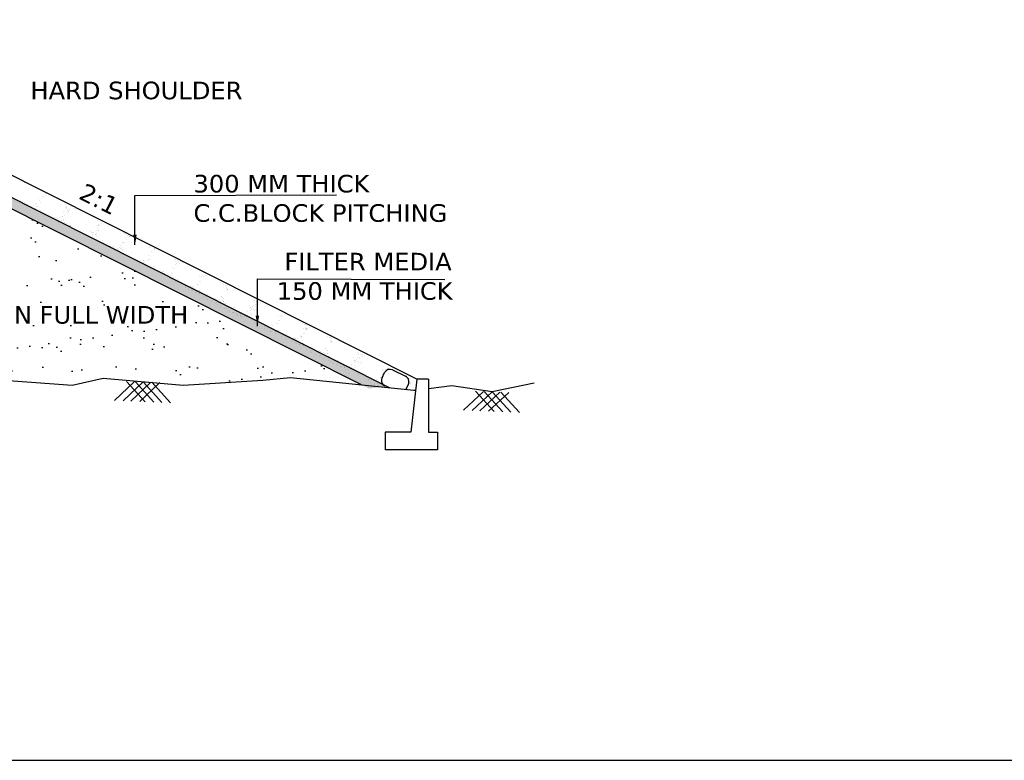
# Model space of a CAD drawing. Header units: feet. Extents: x -7746059455 to -3872629402, y -13315170765 to -6657188523.
# Tile 17 of 52: x -3873291483 to -3873277056, y -6657607670 to -6657596822. Entities that reach past the tile are written whole.
import ezdxf

# ---------------------------------------------------------------- set-up
doc = ezdxf.new("R2010")
doc.units = ezdxf.units.FT
doc.header["$MEASUREMENT"] = 0
doc.layers.add('CHNGE', color=7, linetype='Continuous')
doc.layers.add('TEX', color=6, linetype='Continuous')
doc.styles.get("Standard").update_dxf_attribs({"font": 'verdana.ttf', "height": 264})
doc.dimstyles.new('Copy of ISO-25--------4', dxfattribs={"dimtxt": 200, "dimasz": 150, "dimexe": 300, "dimexo": 300, "dimgap": 0.02, "dimtad": 0, "dimtih": 1, "dimtoh": 1, "dimdec": 0, "dimlfac": 4, "dimdsep": 46, "dimtxsty": 'Standard', "dimcen": 150, "dimclrd": 1, "dimclre": 1, "dimclrt": 1, "dimadec": 0, "dimazin": 0, "dimtfac": 1, "dimtdec": 0, "dimtmove": 2, "dimatfit": 3, "dimfxl": 300, "dimarcsym": 0})

msp = doc.modelspace()

# ---------------------------------------------------------------- hatches: boundary and pattern name
at = {"layer": 'CHNGE'}
h = msp.add_hatch(dxfattribs=at)
h.set_pattern_fill('AR-SAND', color=256, scale=86.328285, style=0)
h.set_pattern_definition([(142.5, (-3875564423.04, -6673258471.43), (5.4381086, 166.3393916), [0, -131.2189933, 0, -146.7580846, 0, -140.2834632]), (172.5, (-3875564423.04, -6673258471.43), (-152.781788, 243.63103), [0, -70.7891938, 0, -118.2697505, 0, -45.3223497]), (212.5, (-3875564316.86, -6673258471.43), (-268.8385264, 0.4885364), [0, -43.1641425, 0, -155.3909131, 0, -202.8714699]), (222.5, (-3875564316.86, -6673258471.43), (-259.5137545, 75.7682264), [0, -21.5820713, 0, -101.8673764, 0, -116.5431848])])
h.paths.add_polyline_path([(-3873292775.751544, -6657599004.504622), (-3873293744.204241, -6657598975.45104), (-3873293744.204241, -6657598828.626934), (-3873292738.867922, -6657598858.787021), (-3873286105.815695, -6657602193.424134), (-3873286368.847064, -6657602225.450382)])
h = msp.add_hatch(dxfattribs=at)
h.set_pattern_fill('AR-SAND', color=256, scale=345.31314, style=0)
h.set_pattern_definition([(37.5, (-3871029540, -6673258471.43), (-21.752434, 665.357566), [0, -524.875973, 0, -587.032338, 0, -561.133853]), (7.5, (-3871029540, -6673258471.4), (611.12715, 974.52412), [0, -283.156775, 0, -473.079002, 0, -181.289399]), (327.5, (-3871029964.7, -6673258471.43), (1075.354106, 1.954146), [0, -172.65657, 0, -621.563652, 0, -811.48588]), (317.5, (-3871029964.7, -6673258471.4), (1038.05502, 303.072905), [0, -86.328285, 0, -407.469506, 0, -466.17274])])
h.paths.add_polyline_path([(-3873295358.766575, -6657602038.731335), (-3873295245.208482, -6657602050.939106), (-3873295166.467534, -6657602090.247357), (-3873294141.959457, -6657602047.090621), (-3873293076.193713, -6657602089.099795), (-3873293050.361086, -6657602065.497996), (-3873293030.614656, -6657602090.896379), (-3873292353.127273, -6657602117.600825), (-3873292159.126409, -6657602059.492639), (-3873292045.935187, -6657602083.559257), (-3873290715.214682, -6657602182.019939), (-3873290259.211317, -6657602075.84761), (-3873289087.754364, -6657602182.019939), (-3873288085.245516, -6657602116.13216), (-3873288077.236492, -6657602108.814768), (-3873288072.213367, -6657602115.27565), (-3873287918.649797, -6657602105.183006), (-3873287513.54878, -6657602070.315632), (-3873286464.378269, -6657602177.423941), (-3873292775.751544, -6657599004.504622), (-3873293744.204241, -6657598975.45104), (-3873293744.204241, -6657598945.038066), (-3873296981.514932, -6657598847.918743), (-3873300218.825623, -6657598945.038066), (-3873300218.825623, -6657598975.45104), (-3873301187.278319, -6657599004.504622), (-3873307594.182798, -6657602225.450382), (-3873307354.114115, -6657602254.680735), (-3873305548.181118, -6657602070.315632), (-3873305143.080104, -6657602105.183006), (-3873303973.975535, -6657602182.019939), (-3873302802.518582, -6657602075.84761), (-3873302346.515219, -6657602182.019939), (-3873301015.79471, -6657602083.559257), (-3873300902.60349, -6657602059.492639), (-3873300708.602627, -6657602117.600825), (-3873300521.801434, -6657602110.237704), (-3873300511.420348, -6657602100.753096), (-3873300504.574302, -6657602109.558664), (-3873298919.770443, -6657602047.090621), (-3873297895.262366, -6657602090.247357), (-3873297816.521419, -6657602050.939106), (-3873297702.963324, -6657602038.731335), (-3873296530.864949, -6657602085.448046)])
h.paths.add_polyline_path([(-3873298377.189428, -6657601068.82498), (-3873295222.130237, -6657601068.82498), (-3873295222.130237, -6657601330.548442), (-3873298377.189428, -6657601330.548442)], flags=24)
h.paths.add_polyline_path([(-3873298833.467037, -6657599061.993511), (-3873294314.582769, -6657599061.993511), (-3873294314.582769, -6657599363.42674), (-3873298833.467037, -6657599363.42674)], flags=24)
h.paths.add_polyline_path([(-3873298822.33513, -6657599371.572605), (-3873294529.883669, -6657599371.572605), (-3873294529.883669, -6657599677.362704), (-3873298822.33513, -6657599677.362704)], flags=24)
h.paths.add_polyline_path([(-3873298833.467037, -6657599786.619016), (-3873294625.912314, -6657599786.619016), (-3873294625.912314, -6657600088.05224), (-3873298833.467037, -6657600088.05224)], flags=24)
h.paths.add_polyline_path([(-3873298833.467037, -6657600162.958662), (-3873294501.803734, -6657600162.958662), (-3873294501.803734, -6657600425.92694), (-3873298833.467037, -6657600425.92694)], flags=24)

# ---------------------------------------------------------------- linework, layer by layer
at = {"layer": 'CHNGE', "color": 31}
for p, q in [((-3873285664.713756, -6657602086.659264), (-3873292665.100679, -6657598567.351828)), ((-3873286054.385855, -6657602219.279489), (-3873292766.681954, -6657598844.804071)), ((-3873286464.378269, -6657602177.423953), (-3873292775.751544, -6657599004.504632)), ((-3873291459.143939, -6657599186.614096), (-3873291459.143939, -6657599186.614096)), ((-3873291413.642207, -6657599211.57312), (-3873291413.642207, -6657599211.57312)), ((-3873291111.402503, -6657599375.394853), (-3873291111.402503, -6657599375.394853)), ((-3873291103.132154, -6657599396.492959), (-3873291103.132154, -6657599396.492959)), ((-3873291436.563674, -6657599489.801929), (-3873291436.563674, -6657599489.801929)), ((-3873291419.006999, -6657599501.491294), (-3873291419.006999, -6657599501.491294)), ((-3873291373.40726, -6657599524.536482), (-3873291373.40726, -6657599524.536482)), ((-3873291309.089686, -6657599551.588753), (-3873291309.089686, -6657599551.588753)), ((-3873291285.333648, -6657599538.895199), (-3873291285.333648, -6657599538.895199)), ((-3873291255.595671, -6657599526.216433), (-3873291255.595671, -6657599526.216433)), ((-3873291238.159874, -6657599552.346977), (-3873291238.159874, -6657599552.346977)), ((-3873291234.966746, -6657599513.768372), (-3873291234.966746, -6657599513.768372)), ((-3873291202.256955, -6657599442.465793), (-3873291202.256955, -6657599442.465793)), ((-3873291194.035987, -6657599468.196416), (-3873291194.035987, -6657599468.196416)), ((-3873291181.118489, -6657599501.149653), (-3873291181.118489, -6657599501.149653)), ((-3873291151.03844, -6657599411.07534), (-3873291151.03844, -6657599411.07534)), ((-3873291140.663573, -6657599423.883855), (-3873291140.663573, -6657599423.883855)), ((-3873290813.809952, -6657599527.361454), (-3873290813.809952, -6657599527.361454)), ((-3873291263.751973, -6657599593.951215), (-3873291263.751973, -6657599593.951215)), ((-3873291245.449455, -6657599583.122355), (-3873291245.449455, -6657599583.122355)), ((-3873291227.932177, -6657599555.787999), (-3873291227.932177, -6657599555.787999)), ((-3873291182.293041, -6657599617.856915), (-3873291182.293041, -6657599617.856915)), ((-3873290842.932943, -6657599635.536589), (-3873290842.932943, -6657599635.536589)), ((-3873290831.506588, -6657599689.162037), (-3873290831.506588, -6657599689.162037)), ((-3873290812.786199, -6657599573.499938), (-3873290812.786199, -6657599573.499938)), ((-3873290802.558502, -6657599576.94096), (-3873290802.558502, -6657599576.94096)), ((-3873290800.892453, -6657599560.314686), (-3873290800.892453, -6657599560.314686)), ((-3873290792.622105, -6657599581.412796), (-3873290792.622105, -6657599581.412796)), ((-3873290788.20141, -6657599616.013182), (-3873290788.20141, -6657599616.013182)), ((-3873290778.615366, -6657599662.588852), (-3873290778.615366, -6657599662.588852)), ((-3873290771.040432, -6657599636.468815), (-3873290771.040432, -6657599636.468815)), ((-3873290769.251833, -6657599626.342719), (-3873290769.251833, -6657599626.342719)), ((-3873290768.810002, -6657599597.716203), (-3873290768.810002, -6657599597.716203)), ((-3873290747.32893, -6657599595.522483), (-3873290747.32893, -6657599595.522483)), ((-3873290744.947545, -6657599557.099743), (-3873290744.947545, -6657599557.099743)), ((-3873290676.729063, -6657599594.286065), (-3873290676.729063, -6657599594.286065)), ((-3873290657.779484, -6657599604.6156), (-3873290657.779484, -6657599604.6156)), ((-3873290974.823596, -6657599723.815036), (-3873290974.823596, -6657599723.815036)), ((-3873290926.861248, -6657599738.229618), (-3873290926.861248, -6657599738.229618)), ((-3873290915.684246, -6657599782.801594), (-3873290915.684246, -6657599782.801594)), ((-3873290903.133508, -6657599718.345764), (-3873290903.133508, -6657599718.345764)), ((-3873290867.40951, -6657599799.043221), (-3873290867.40951, -6657599799.043221)), ((-3873290863.221017, -6657599769.763222), (-3873290863.221017, -6657599769.763222)), ((-3873290862.338089, -6657599707.167597), (-3873290862.338089, -6657599707.167597)), ((-3873290857.181812, -6657599802.484247), (-3873290857.181812, -6657599802.484247)), ((-3873290852.738307, -6657599700.409233), (-3873290852.738307, -6657599700.409233)), ((-3873290840.756416, -6657599762.223611), (-3873290840.756416, -6657599762.223611)), ((-3873290834.915025, -6657599755.532086), (-3873290834.915025, -6657599755.532086)), ((-3873290827.838919, -6657599795.176849), (-3873290827.838919, -6657599795.176849)), ((-3873290819.56857, -6657599816.27496), (-3873290819.56857, -6657599816.27496)), ((-3873290801.952242, -6657599821.065767), (-3873290801.952242, -6657599821.065767)), ((-3873290800.064603, -6657599804.497779), (-3873290800.064603, -6657599804.497779)), ((-3873290753.677506, -6657599837.307396), (-3873290753.677506, -6657599837.307396)), ((-3873290743.449809, -6657599840.748416), (-3873290743.449809, -6657599840.748416)), ((-3873290735.747027, -6657599831.550048), (-3873290735.747027, -6657599831.550048)), ((-3873290392.523165, -6657599709.1999), (-3873290392.523165, -6657599709.1999)), ((-3873290373.573587, -6657599719.529432), (-3873290373.573587, -6657599719.529432)), ((-3873290352.729687, -6657599841.026618), (-3873290352.729687, -6657599841.026618)), ((-3873290352.555563, -6657599840.237821), (-3873290352.555563, -6657599840.237821)), ((-3873290341.763162, -6657599768.471678), (-3873290341.763162, -6657599768.471678)), ((-3873290334.06102, -6657599839.045347), (-3873290334.06102, -6657599839.045347)), ((-3873290327.764434, -6657599826.991681), (-3873290327.764434, -6657599826.991681)), ((-3873290308.814855, -6657599837.321218), (-3873290308.814855, -6657599837.321218)), ((-3873290284.510566, -6657599768.078239), (-3873290284.510566, -6657599768.078239)), ((-3873290278.606748, -6657599803.206235), (-3873290278.606748, -6657599803.206235)), ((-3873290442.696529, -6657599929.324264), (-3873290442.696529, -6657599929.324264)), ((-3873290436.657995, -6657599943.71965), (-3873290436.657995, -6657599943.71965)), ((-3873290422.271552, -6657599965.992622), (-3873290422.271552, -6657599965.992622)), ((-3873290418.238679, -6657599932.684906), (-3873290418.238679, -6657599932.684906)), ((-3873290408.01098, -6657599936.125928), (-3873290408.01098, -6657599936.125928)), ((-3873290374.478047, -6657599966.510585), (-3873290374.478047, -6657599966.510585)), ((-3873290373.017764, -6657599975.253254), (-3873290373.017764, -6657599975.253254)), ((-3873290362.535053, -6657599905.899267), (-3873290362.535053, -6657599905.899267)), ((-3873290355.52847, -6657599976.840118), (-3873290355.52847, -6657599976.840118)), ((-3873290352.781409, -6657599954.707453), (-3873290352.781409, -6657599954.707453)), ((-3873290339.638069, -6657599873.191056), (-3873290339.638069, -6657599873.191056)), ((-3873290331.367719, -6657599894.289165), (-3873290331.367719, -6657599894.289165)), ((-3873290331.224181, -6657599907.597145), (-3873290331.224181, -6657599907.597145)), ((-3873290323.833323, -6657599842.486373), (-3873290323.833323, -6657599842.486373)), ((-3873289959.412031, -6657599932.356095), (-3873289959.412031, -6657599932.356095)), ((-3873289951.141681, -6657599953.454206), (-3873289951.141681, -6657599953.454206)), ((-3873289932.048406, -6657599960.207573), (-3873289932.048406, -6657599960.207573)), ((-3873289927.407736, -6657599975.860408), (-3873289927.407736, -6657599975.860408)), ((-3873290409.354052, -6657599998.945856), (-3873290409.354052, -6657599998.945856)), ((-3873290401.083705, -6657600020.043964), (-3873290401.083705, -6657600020.043964)), ((-3873290267.016526, -6657600058.452543), (-3873290267.016526, -6657600058.452543)), ((-3873290256.026484, -6657600106.394068), (-3873290256.026484, -6657600106.394068)), ((-3873290254.099027, -6657600091.405779), (-3873290254.099027, -6657600091.405779)), ((-3873290209.495057, -6657600124.875353), (-3873290209.495057, -6657600124.875353)), ((-3873289980.306615, -6657600092.540133), (-3873289980.306615, -6657600092.540133)), ((-3873289978.76202, -6657600099.726476), (-3873289978.76202, -6657600099.726476)), ((-3873289963.310657, -6657600085.741592), (-3873289963.310657, -6657600085.741592)), ((-3873289953.08296, -6657600089.182617), (-3873289953.08296, -6657600089.182617)), ((-3873289929.560009, -6657600008.510219), (-3873289929.560009, -6657600008.510219)), ((-3873289916.642511, -6657600041.463454), (-3873289916.642511, -6657600041.463454)), ((-3873289896.37831, -6657599989.847097), (-3873289896.37831, -6657599989.847097)), ((-3873289879.133, -6657599992.102036), (-3873289879.133, -6657599992.102036)), ((-3873289868.9053, -6657599995.543057), (-3873289868.9053, -6657599995.543057)), ((-3873289863.829924, -6657599997.393894), (-3873289863.829924, -6657599997.393894)), ((-3873290161.220323, -6657600141.116978), (-3873290161.220323, -6657600141.116978)), ((-3873290150.992621, -6657600144.558003), (-3873290150.992621, -6657600144.558003)), ((-3873290128.552496, -6657600168.180893), (-3873290128.552496, -6657600168.180893)), ((-3873290111.7615, -6657600150.912461), (-3873290111.7615, -6657600150.912461)), ((-3873290098.844002, -6657600183.865693), (-3873290098.844002, -6657600183.865693)), ((-3873290095.763052, -6657600163.139524), (-3873290095.763052, -6657600163.139524)), ((-3873290064.912266, -6657600199.714497), (-3873290064.912266, -6657600199.714497)), ((-3873290047.488314, -6657600179.381152), (-3873290047.488314, -6657600179.381152)), ((-3873290037.260617, -6657600182.822172), (-3873290037.260617, -6657600182.822172)), ((-3873290022.015887, -6657600158.639917), (-3873290022.015887, -6657600158.639917)), ((-3873290003.066307, -6657600168.969451), (-3873290003.066307, -6657600168.969451)), ((-3873290001.755853, -6657600234.449055), (-3873290001.755853, -6657600234.449055)), ((-3873289999.275995, -6657600134.265021), (-3873289999.275995, -6657600134.265021)), ((-3873289990.789324, -6657600161.894118), (-3873289990.789324, -6657600161.894118)), ((-3873289986.358498, -6657600167.218255), (-3873289986.358498, -6657600167.218255)), ((-3873289982.031047, -6657600201.403695), (-3873289982.031047, -6657600201.403695)), ((-3873289978.088148, -6657600188.316364), (-3873289978.088148, -6657600188.316364)), ((-3873289956.506475, -6657600243.372379), (-3873289956.506475, -6657600243.372379)), ((-3873289937.438278, -6657600261.501326), (-3873289937.438278, -6657600261.501326)), ((-3873289579.586244, -6657600152.336904), (-3873289579.586244, -6657600152.336904)), ((-3873289577.306285, -6657600141.753407), (-3873289577.306285, -6657600141.753407)), ((-3873289556.657371, -6657600222.556652), (-3873289556.657371, -6657600222.556652)), ((-3873289514.149869, -6657600176.487964), (-3873289514.149869, -6657600176.487964)), ((-3873289511.36776, -6657600189.523228), (-3873289511.36776, -6657600189.523228)), ((-3873289506.564453, -6657600176.782618), (-3873289506.564453, -6657600176.782618)), ((-3873289449.832295, -6657600203.54023), (-3873289449.832295, -6657600203.54023)), ((-3873289873.798048, -6657600293.034931), (-3873289873.798048, -6657600293.034931)), ((-3873289801.251449, -6657600335.832297), (-3873289801.251449, -6657600335.832297)), ((-3873289746.324059, -6657600354.821759), (-3873289746.324059, -6657600354.821759)), ((-3873289682.683829, -6657600386.355362), (-3873289682.683829, -6657600386.355362)), ((-3873289675.848446, -6657600352.138094), (-3873289675.848446, -6657600352.138094)), ((-3873289669.553721, -6657600350.769246), (-3873289669.553721, -6657600350.769246)), ((-3873289667.578095, -6657600373.236203), (-3873289667.578095, -6657600373.236203)), ((-3873289650.604145, -6657600361.098782), (-3873289650.604145, -6657600361.098782)), ((-3873289608.560888, -6657600348.534979), (-3873289608.560888, -6657600348.534979)), ((-3873289598.078175, -6657600279.180996), (-3873289598.078175, -6657600279.180996)), ((-3873289592.560294, -6657600332.43784), (-3873289592.560294, -6657600332.43784)), ((-3873289582.332594, -6657600335.87886), (-3873289582.332594, -6657600335.87886)), ((-3873289215.461355, -6657600337.349169), (-3873289215.461355, -6657600337.349169)), ((-3873289206.044373, -6657600400.949208), (-3873289206.044373, -6657600400.949208)), ((-3873289196.054402, -6657600361.702455), (-3873289196.054402, -6657600361.702455)), ((-3873289195.077847, -6657600328.394268), (-3873289195.077847, -6657600328.394268)), ((-3873289183.136905, -6657600394.655692), (-3873289183.136905, -6657600394.655692)), ((-3873289174.866555, -6657600415.753797), (-3873289174.866555, -6657600415.753797)), ((-3873289167.186619, -6657600353.590794), (-3873289167.186619, -6657600353.590794)), ((-3873289158.905598, -6657600381.652554), (-3873289158.905598, -6657600381.652554)), ((-3873289156.95892, -6657600357.031817), (-3873289156.95892, -6657600357.031817)), ((-3873289139.956021, -6657600391.98209), (-3873289139.956021, -6657600391.98209)), ((-3873289131.921433, -6657600363.128826), (-3873289131.921433, -6657600363.128826)), ((-3873289101.729349, -6657600375.613339), (-3873289101.729349, -6657600375.613339)), ((-3873289645.996424, -6657600428.292218), (-3873289645.996424, -6657600428.292218)), ((-3873289619.527415, -6657600421.08992), (-3873289619.527415, -6657600421.08992)), ((-3873289611.280682, -6657600448.09994), (-3873289611.280682, -6657600448.09994)), ((-3873289563.005945, -6657600464.341567), (-3873289563.005945, -6657600464.341567)), ((-3873289552.778247, -6657600467.78259), (-3873289552.778247, -6657600467.78259)), ((-3873289520.593422, -6657600444.598012), (-3873289520.593422, -6657600444.598012)), ((-3873289512.323071, -6657600465.696123), (-3873289512.323071, -6657600465.696123)), ((-3873289497.548677, -6657600486.36411), (-3873289497.548677, -6657600486.36411)), ((-3873289491.569609, -6657600479.675797), (-3873289491.569609, -6657600479.675797)), ((-3873289449.273942, -6657600502.60574), (-3873289449.273942, -6657600502.60574)), ((-3873289439.046242, -6657600506.046761), (-3873289439.046242, -6657600506.046761)), ((-3873289428.413196, -6657600514.410351), (-3873289428.413196, -6657600514.410351)), ((-3873289385.310041, -6657600505.712254), (-3873289385.310041, -6657600505.712254)), ((-3873289383.81667, -6657600524.628285), (-3873289383.81667, -6657600524.628285)), ((-3873289378.255894, -6657600504.104697), (-3873289378.255894, -6657600504.104697)), ((-3873289365.338396, -6657600537.057932), (-3873289365.338396, -6657600537.057932)), ((-3873289364.095619, -6657600541.462622), (-3873289364.095619, -6657600541.462622)), ((-3873289357.068046, -6657600558.15604), (-3873289357.068046, -6657600558.15604)), ((-3873289298.141981, -6657600553.22811), (-3873289298.141981, -6657600553.22811)), ((-3873289252.85289, -6657600520.410491), (-3873289252.85289, -6657600520.410491)), ((-3873289244.582541, -6657600541.5086), (-3873289244.582541, -6657600541.5086)), ((-3873289241.13658, -6657600450.671376), (-3873289241.13658, -6657600450.671376)), ((-3873289215.849739, -6657600465.821864), (-3873289215.849739, -6657600465.821864)), ((-3873289300.455388, -6657600572.996222), (-3873289300.455388, -6657600572.996222)), ((-3873289270.084667, -6657600562.892453), (-3873289270.084667, -6657600562.892453)), ((-3873289237.298976, -6657600607.730782), (-3873289237.298976, -6657600607.730782)), ((-3873289223.000869, -6657600596.564615), (-3873289223.000869, -6657600596.564615)), ((-3873289210.083369, -6657600629.51785), (-3873289210.083369, -6657600629.51785)), ((-3873289201.813019, -6657600650.615958), (-3873289201.813019, -6657600650.615958)), ((-3873289172.981401, -6657600634.783054), (-3873289172.981401, -6657600634.783054)), ((-3873289109.341169, -6657600666.31666), (-3873289109.341169, -6657600666.31666)), ((-3873288880.613915, -6657600693.9266), (-3873288880.613915, -6657600693.9266)), ((-3873288870.386214, -6657600697.367621), (-3873288870.386214, -6657600697.367621)), ((-3873288844.710991, -6657600584.045415), (-3873288844.710991, -6657600584.045415)), ((-3873288842.77483, -6657600655.729652), (-3873288842.77483, -6657600655.729652)), ((-3873288833.6213, -6657600652.462725), (-3873288833.6213, -6657600652.462725)), ((-3873288823.815937, -6657600587.590072), (-3873288823.815937, -6657600587.590072)), ((-3873288806.443437, -6657600573.781883), (-3873288806.443437, -6657600573.781883)), ((-3873288787.493857, -6657600584.111421), (-3873288787.493857, -6657600584.111421)), ((-3873288760.141347, -6657600562.92809), (-3873288760.141347, -6657600562.92809)), ((-3873288503.514975, -6657600698.837928), (-3873288503.514975, -6657600698.837928)), ((-3873289054.828343, -6657600721.977772), (-3873289054.828343, -6657600721.977772)), ((-3873289046.557994, -6657600743.075879), (-3873289046.557994, -6657600743.075879)), ((-3873289013.066308, -6657600771.32453), (-3873289013.066308, -6657600771.32453)), ((-3873288981.86718, -6657600728.103488), (-3873288981.86718, -6657600728.103488)), ((-3873288964.791571, -6657600787.566154), (-3873288964.791571, -6657600787.566154)), ((-3873288964.629399, -6657600735.02791), (-3873288964.629399, -6657600735.02791)), ((-3873288954.563873, -6657600791.007175), (-3873288954.563873, -6657600791.007175)), ((-3873288945.679819, -6657600745.357441), (-3873288945.679819, -6657600745.357441)), ((-3873288934.072489, -6657600726.428438), (-3873288934.072489, -6657600726.428438)), ((-3873288918.226949, -6657600759.63709), (-3873288918.226949, -6657600759.63709)), ((-3873288912.490817, -6657600781.484456), (-3873288912.490817, -6657600781.484456)), ((-3873288899.57332, -6657600814.437689), (-3873288899.57332, -6657600814.437689)), ((-3873288899.334302, -6657600809.588699), (-3873288899.334302, -6657600809.588699)), ((-3873288891.302971, -6657600835.535801), (-3873288891.302971, -6657600835.535801)), ((-3873288856.616801, -6657600793.906252), (-3873288856.616801, -6657600793.906252)), ((-3873288855.070538, -6657600794.371647), (-3873288855.070538, -6657600794.371647)), ((-3873288851.059566, -6657600825.830326), (-3873288851.059566, -6657600825.830326)), ((-3873288840.831867, -6657600829.271351), (-3873288840.831867, -6657600829.271351)), ((-3873288785.602295, -6657600847.852873), (-3873288785.602295, -6657600847.852873)), ((-3873288769.448738, -6657600841.42211), (-3873288769.448738, -6657600841.42211)), ((-3873288462.548794, -6657600714.894691), (-3873288462.548794, -6657600714.894691)), ((-3873288455.240239, -6657600715.079556), (-3873288455.240239, -6657600715.079556)), ((-3873288453.981273, -6657600765.911216), (-3873288453.981273, -6657600765.911216)), ((-3873288449.631294, -6657600747.847929), (-3873288449.631294, -6657600747.847929)), ((-3873288445.012539, -6657600718.520576), (-3873288445.012539, -6657600718.520576)), ((-3873288441.587497, -6657600774.230939), (-3873288441.587497, -6657600774.230939)), ((-3873288441.360948, -6657600768.946034), (-3873288441.360948, -6657600768.946034)), ((-3873288435.031696, -6657600776.24075), (-3873288435.031696, -6657600776.24075)), ((-3873288801.235672, -6657600890.777901), (-3873288801.235672, -6657600890.777901)), ((-3873288757.235791, -6657600873.944374), (-3873288757.235791, -6657600873.944374)), ((-3873288744.318295, -6657600906.897608), (-3873288744.318295, -6657600906.897608)), ((-3873288738.079258, -6657600925.51246), (-3873288738.079258, -6657600925.51246)), ((-3873288737.327561, -6657600864.094497), (-3873288737.327561, -6657600864.094497)), ((-3873288727.112732, -6657600852.957521), (-3873288727.112732, -6657600852.957521)), ((-3873288727.099863, -6657600867.535521), (-3873288727.099863, -6657600867.535521)), ((-3873288680.385718, -6657600889.970914), (-3873288680.385718, -6657600889.970914)), ((-3873288673.761684, -6657600952.564732), (-3873288673.761684, -6657600952.564732)), ((-3873288623.562439, -6657600911.348277), (-3873288623.562439, -6657600911.348277)), ((-3873288613.367856, -6657600905.799696), (-3873288613.367856, -6657600905.799696)), ((-3873288612.167237, -6657600927.157237), (-3873288612.167237, -6657600927.157237)), ((-3873288610.121453, -6657600984.098336), (-3873288610.121453, -6657600984.098336)), ((-3873288601.980765, -6657600966.404292), (-3873288601.980765, -6657600966.404292)), ((-3873288599.638744, -6657600914.744347), (-3873288599.638744, -6657600914.744347)), ((-3873288593.217659, -6657600937.486775), (-3873288593.217659, -6657600937.486775)), ((-3873288558.138287, -6657600924.381215), (-3873288558.138287, -6657600924.381215)), ((-3873288535.998513, -6657600946.277954), (-3873288535.998513, -6657600946.277954)), ((-3873288525.515804, -6657600876.923965), (-3873288525.515804, -6657600876.923965)), ((-3873288519.347284, -6657600873.602729), (-3873288519.347284, -6657600873.602729)), ((-3873288511.076931, -6657600894.700836), (-3873288511.076931, -6657600894.700836)), ((-3873288509.863548, -6657600940.622839), (-3873288509.863548, -6657600940.622839)), ((-3873288504.154638, -6657600986.035582), (-3873288504.154638, -6657600986.035582)), ((-3873288500.694887, -6657600905.430121), (-3873288500.694887, -6657600905.430121)), ((-3873288499.635851, -6657600944.063865), (-3873288499.635851, -6657600944.063865)), ((-3873288489.495259, -6657600949.756851), (-3873288489.495259, -6657600949.756851)), ((-3873288476.577762, -6657600982.710085), (-3873288476.577762, -6657600982.710085)), ((-3873288472.842098, -6657600981.012507), (-3873288472.842098, -6657600981.012507)), ((-3873288061.659989, -6657600937.783375), (-3873288061.659989, -6657600937.783375)), ((-3873288042.253033, -6657600962.136664), (-3873288042.253033, -6657600962.136664)), ((-3873288041.27648, -6657600928.828476), (-3873288041.27648, -6657600928.828476)), ((-3873288029.335535, -6657600995.0899), (-3873288029.335535, -6657600995.0899)), ((-3873288013.385252, -6657600954.025001), (-3873288013.385252, -6657600954.025001)), ((-3873288005.104233, -6657600982.086764), (-3873288005.104233, -6657600982.086764)), ((-3873288003.157553, -6657600957.466025), (-3873288003.157553, -6657600957.466025)), ((-3873287986.154652, -6657600992.416297), (-3873287986.154652, -6657600992.416297)), ((-3873287978.120066, -6657600963.563034), (-3873287978.120066, -6657600963.563034)), ((-3873287947.927982, -6657600976.047547), (-3873287947.927982, -6657600976.047547)), ((-3873288589.063267, -6657600999.357526), (-3873288589.063267, -6657600999.357526)), ((-3873288546.965039, -6657601018.832891), (-3873288546.965039, -6657601018.832891)), ((-3873288482.647465, -6657601045.885164), (-3873288482.647465, -6657601045.885164)), ((-3873288468.307412, -6657601003.808197), (-3873288468.307412, -6657601003.808197)), ((-3873288446.725741, -6657601058.86421), (-3873288446.725741, -6657601058.86421)), ((-3873288435.936154, -6657601023.221904), (-3873288435.936154, -6657601023.221904)), ((-3873288419.007235, -6657601077.418767), (-3873288419.007235, -6657601077.418767)), ((-3873288414.851933, -6657601094.549114), (-3873288414.851933, -6657601094.549114)), ((-3873288366.577198, -6657601110.790746), (-3873288366.577198, -6657601110.790746)), ((-3873288356.349498, -6657601114.231765), (-3873288356.349498, -6657601114.231765)), ((-3873288355.850821, -6657601112.153324), (-3873288355.850821, -6657601112.153324)), ((-3873288344.884294, -6657601039.598386), (-3873288344.884294, -6657601039.598386)), ((-3873288334.240234, -6657601042.216771), (-3873288334.240234, -6657601042.216771)), ((-3873288327.923559, -6657601082.100246), (-3873288327.923559, -6657601082.100246)), ((-3873288321.322735, -6657601075.170008), (-3873288321.322735, -6657601075.170008)), ((-3873288313.052387, -6657601096.268116), (-3873288313.052387, -6657601096.268116)), ((-3873288301.119928, -6657601132.81329), (-3873288301.119928, -6657601132.81329)), ((-3873288291.533245, -6657601139.205596), (-3873288291.533245, -6657601139.205596)), ((-3873288259.705074, -6657601119.286567), (-3873288259.705074, -6657601119.286567)), ((-3873288240.755496, -6657601129.616104), (-3873288240.755496, -6657601129.616104)), ((-3873288178.985209, -6657601134.676689), (-3873288178.985209, -6657601134.676689)), ((-3873288148.232727, -6657601097.559447), (-3873288148.232727, -6657601097.559447)), ((-3873288109.269223, -6657601008.92189), (-3873288109.269223, -6657601008.92189)), ((-3873288104.978861, -6657601038.646008), (-3873288104.978861, -6657601038.646008)), ((-3873288103.210263, -6657601077.437901), (-3873288103.210263, -6657601077.437901)), ((-3873288099.051522, -6657601120.844699), (-3873288099.051522, -6657601120.844699)), ((-3873288096.351727, -6657601041.875128), (-3873288096.351727, -6657601041.875128)), ((-3873288088.081375, -6657601062.973235), (-3873288088.081375, -6657601062.973235)), ((-3873288087.335212, -6657601051.105586), (-3873288087.335212, -6657601051.105586)), ((-3873288069.164424, -6657601025.744451), (-3873288069.164424, -6657601025.744451)), ((-3873288062.048371, -6657601066.256069), (-3873288062.048371, -6657601066.256069)), ((-3873288052.243005, -6657601001.383418), (-3873288052.243005, -6657601001.383418)), ((-3873288036.760378, -6657601075.832332), (-3873288036.760378, -6657601075.832332)), ((-3873288021.065187, -6657601016.188007), (-3873288021.065187, -6657601016.188007)), ((-3873288017.8108, -6657601086.161865), (-3873288017.8108, -6657601086.161865)), ((-3873288005.524194, -6657601057.278053), (-3873288005.524194, -6657601057.278053)), ((-3873288291.470716, -6657601151.324131), (-3873288291.470716, -6657601151.324131)), ((-3873288252.845192, -6657601149.054914), (-3873288252.845192, -6657601149.054914)), ((-3873288242.617494, -6657601152.495935), (-3873288242.617494, -6657601152.495935)), ((-3873288227.893014, -6657601170.739201), (-3873288227.893014, -6657601170.739201)), ((-3873288194.946341, -6657601237.078354), (-3873288194.946341, -6657601237.078354)), ((-3873288187.387923, -6657601171.077457), (-3873288187.387923, -6657601171.077457)), ((-3873288166.067711, -6657601167.629928), (-3873288166.067711, -6657601167.629928)), ((-3873288146.654023, -6657601173.430432), (-3873288146.654023, -6657601173.430432)), ((-3873288144.340616, -6657601153.662319), (-3873288144.340616, -6657601153.662319)), ((-3873288116.2833, -6657601163.32666), (-3873288116.2833, -6657601163.32666)), ((-3873288090.781175, -6657601141.942807), (-3873288090.781175, -6657601141.942807)), ((-3873288083.497612, -6657601208.164989), (-3873288083.497612, -6657601208.164989)), ((-3873288069.1995, -6657601196.998822), (-3873288069.1995, -6657601196.998822)), ((-3873288056.282003, -6657601229.952056), (-3873288056.282003, -6657601229.952056)), ((-3873288048.011653, -6657601251.050168), (-3873288048.011653, -6657601251.050168)), ((-3873288019.180034, -6657601235.217263), (-3873288019.180034, -6657601235.217263)), ((-3873287955.539804, -6657601266.750866), (-3873287955.539804, -6657601266.750866)), ((-3873287722.518434, -6657601272.924853), (-3873287722.518434, -6657601272.924853)), ((-3873287712.290735, -6657601276.36587), (-3873287712.290735, -6657601276.36587)), ((-3873287686.615511, -6657601163.043662), (-3873287686.615511, -6657601163.043662)), ((-3873287684.679351, -6657601234.727904), (-3873287684.679351, -6657601234.727904)), ((-3873287675.525823, -6657601231.460975), (-3873287675.525823, -6657601231.460975)), ((-3873287665.720455, -6657601166.588323), (-3873287665.720455, -6657601166.588323)), ((-3873287648.347956, -6657601152.780138), (-3873287648.347956, -6657601152.780138)), ((-3873287629.398376, -6657601163.109669), (-3873287629.398376, -6657601163.109669)), ((-3873287602.045867, -6657601141.926342), (-3873287602.045867, -6657601141.926342)), ((-3873287345.419494, -6657601277.836178), (-3873287345.419494, -6657601277.836178)), ((-3873287901.026977, -6657601322.411979), (-3873287901.026977, -6657601322.411979)), ((-3873287892.756629, -6657601343.510086), (-3873287892.756629, -6657601343.510086)), ((-3873287859.264941, -6657601371.758736), (-3873287859.264941, -6657601371.758736)), ((-3873287828.065815, -6657601328.537693), (-3873287828.065815, -6657601328.537693)), ((-3873287810.990202, -6657601388.000365), (-3873287810.990202, -6657601388.000365)), ((-3873287810.82803, -6657601335.462117), (-3873287810.82803, -6657601335.462117)), ((-3873287800.762507, -6657601391.441388), (-3873287800.762507, -6657601391.441388)), ((-3873287787.584339, -6657601324.355694), (-3873287787.584339, -6657601324.355694)), ((-3873287775.97701, -6657601305.426688), (-3873287775.97701, -6657601305.426688)), ((-3873287760.131471, -6657601338.635343), (-3873287760.131471, -6657601338.635343)), ((-3873287754.395337, -6657601360.482704), (-3873287754.395337, -6657601360.482704)), ((-3873287741.47784, -6657601393.435939), (-3873287741.47784, -6657601393.435939)), ((-3873287741.238822, -6657601388.586953), (-3873287741.238822, -6657601388.586953)), ((-3873287733.207489, -6657601414.534052), (-3873287733.207489, -6657601414.534052)), ((-3873287698.521321, -6657601372.904505), (-3873287698.521321, -6657601372.904505)), ((-3873287696.975059, -6657601373.369899), (-3873287696.975059, -6657601373.369899)), ((-3873287692.964085, -6657601404.828577), (-3873287692.964085, -6657601404.828577)), ((-3873287682.736389, -6657601408.269603), (-3873287682.736389, -6657601408.269603)), ((-3873287627.506817, -6657601426.851124), (-3873287627.506817, -6657601426.851124)), ((-3873287611.353259, -6657601420.420357), (-3873287611.353259, -6657601420.420357)), ((-3873287320.921467, -6657601352.642022), (-3873287320.921467, -6657601352.642022)), ((-3873287318.985305, -6657601424.326268), (-3873287318.985305, -6657601424.326268)), ((-3873287309.831775, -6657601421.059335), (-3873287309.831775, -6657601421.059335)), ((-3873287304.453313, -6657601293.892943), (-3873287304.453313, -6657601293.892943)), ((-3873287300.02641, -6657601356.186683), (-3873287300.02641, -6657601356.186683)), ((-3873287297.144757, -6657601294.077807), (-3873287297.144757, -6657601294.077807)), ((-3873287295.885794, -6657601344.909471), (-3873287295.885794, -6657601344.909471)), ((-3873287291.535816, -6657601326.84618), (-3873287291.535816, -6657601326.84618)), ((-3873287286.917061, -6657601297.518829), (-3873287286.917061, -6657601297.518829)), ((-3873287283.492015, -6657601353.229186), (-3873287283.492015, -6657601353.229186)), ((-3873287283.265465, -6657601347.944288), (-3873287283.265465, -6657601347.944288)), ((-3873287282.653909, -6657601342.378502), (-3873287282.653909, -6657601342.378502)), ((-3873287276.936215, -6657601355.238997), (-3873287276.936215, -6657601355.238997)), ((-3873287263.704332, -6657601352.708032), (-3873287263.704332, -6657601352.708032)), ((-3873287236.351822, -6657601331.524702), (-3873287236.351822, -6657601331.524702)), ((-3873287643.140193, -6657601469.776155), (-3873287643.140193, -6657601469.776155)), ((-3873287599.14031, -6657601452.942622), (-3873287599.14031, -6657601452.942622)), ((-3873287586.222812, -6657601485.895861), (-3873287586.222812, -6657601485.895861)), ((-3873287579.983778, -6657601504.510711), (-3873287579.983778, -6657601504.510711)), ((-3873287579.232081, -6657601443.09275), (-3873287579.232081, -6657601443.09275)), ((-3873287569.017252, -6657601431.955772), (-3873287569.017252, -6657601431.955772)), ((-3873287569.004382, -6657601446.533772), (-3873287569.004382, -6657601446.533772)), ((-3873287522.290241, -6657601468.969168), (-3873287522.290241, -6657601468.969168)), ((-3873287489.276782, -6657601539.92114), (-3873287489.276782, -6657601539.92114)), ((-3873287465.466959, -6657601490.346529), (-3873287465.466959, -6657601490.346529)), ((-3873287458.077656, -6657601496.700095), (-3873287458.077656, -6657601496.700095)), ((-3873287455.272375, -6657601484.797943), (-3873287455.272375, -6657601484.797943)), ((-3873287441.543262, -6657601493.742598), (-3873287441.543262, -6657601493.742598)), ((-3873287441.002048, -6657601556.162766), (-3873287441.002048, -6657601556.162766)), ((-3873287440.839873, -6657601503.624518), (-3873287440.839873, -6657601503.624518)), ((-3873287430.774348, -6657601559.60379), (-3873287430.774348, -6657601559.60379)), ((-3873287421.890296, -6657601513.954055), (-3873287421.890296, -6657601513.954055)), ((-3873287410.282966, -6657601495.025051), (-3873287410.282966, -6657601495.025051)), ((-3873287394.437425, -6657601528.233703), (-3873287394.437425, -6657601528.233703)), ((-3873287388.701292, -6657601550.081067), (-3873287388.701292, -6657601550.081067)), ((-3873287367.420323, -6657601455.92222), (-3873287367.420323, -6657601455.92222)), ((-3873287361.251802, -6657601452.600978), (-3873287361.251802, -6657601452.600978)), ((-3873287356.824387, -6657601462.52321), (-3873287356.824387, -6657601462.52321)), ((-3873287352.981452, -6657601473.699088), (-3873287352.981452, -6657601473.699088)), ((-3873287346.596688, -6657601465.964231), (-3873287346.596688, -6657601465.964231)), ((-3873287332.827276, -6657601562.502861), (-3873287332.827276, -6657601562.502861)), ((-3873287331.281012, -6657601562.968261), (-3873287331.281012, -6657601562.968261)), ((-3873286979.725449, -6657601467.43454), (-3873286979.725449, -6657601467.43454)), ((-3873286938.759269, -6657601483.491307), (-3873286938.759269, -6657601483.491307)), ((-3873286931.450713, -6657601483.676167), (-3873286931.450713, -6657601483.676167)), ((-3873286930.191749, -6657601534.507828), (-3873286930.191749, -6657601534.507828)), ((-3873286925.841771, -6657601516.44454), (-3873286925.841771, -6657601516.44454)), ((-3873286921.223014, -6657601487.117192), (-3873286921.223014, -6657601487.117192)), ((-3873286917.797971, -6657601542.827547), (-3873286917.797971, -6657601542.827547)), ((-3873286917.571421, -6657601537.542647), (-3873286917.571421, -6657601537.542647)), ((-3873286911.242169, -6657601544.837364), (-3873286911.242169, -6657601544.837364)), ((-3873287375.783793, -6657601583.034304), (-3873287375.783793, -6657601583.034304)), ((-3873287375.544776, -6657601578.185313), (-3873287375.544776, -6657601578.185313)), ((-3873287367.513445, -6657601604.132408), (-3873287367.513445, -6657601604.132408)), ((-3873287327.270041, -6657601594.426939), (-3873287327.270041, -6657601594.426939)), ((-3873287317.042344, -6657601597.867963), (-3873287317.042344, -6657601597.867963)), ((-3873287277.446145, -6657601659.374515), (-3873287277.446145, -6657601659.374515)), ((-3873287261.812773, -6657601616.449485), (-3873287261.812773, -6657601616.449485)), ((-3873287245.659213, -6657601610.018721), (-3873287245.659213, -6657601610.018721)), ((-3873287233.446266, -6657601642.540985), (-3873287233.446266, -6657601642.540985)), ((-3873287220.528769, -6657601675.494221), (-3873287220.528769, -6657601675.494221)), ((-3873287214.289733, -6657601694.109075), (-3873287214.289733, -6657601694.109075)), ((-3873287213.538033, -6657601632.691113), (-3873287213.538033, -6657601632.691113)), ((-3873287203.323208, -6657601621.554134), (-3873287203.323208, -6657601621.554134)), ((-3873287203.310338, -6657601636.132134), (-3873287203.310338, -6657601636.132134)), ((-3873287156.596194, -6657601658.567528), (-3873287156.596194, -6657601658.567528)), ((-3873287099.772915, -6657601679.944891), (-3873287099.772915, -6657601679.944891)), ((-3873287089.578331, -6657601674.396303), (-3873287089.578331, -6657601674.396303)), ((-3873287088.377712, -6657601695.75385), (-3873287088.377712, -6657601695.75385)), ((-3873287075.849219, -6657601683.340961), (-3873287075.849219, -6657601683.340961)), ((-3873287069.428131, -6657601706.083385), (-3873287069.428131, -6657601706.083385)), ((-3873287034.34876, -6657601692.977827), (-3873287034.34876, -6657601692.977827)), ((-3873287012.208987, -6657601714.874568), (-3873287012.208987, -6657601714.874568)), ((-3873287001.726277, -6657601645.520582), (-3873287001.726277, -6657601645.520582)), ((-3873286995.557756, -6657601642.199343), (-3873286995.557756, -6657601642.199343)), ((-3873286987.287407, -6657601663.297447), (-3873286987.287407, -6657601663.297447)), ((-3873286986.074022, -6657601709.219457), (-3873286986.074022, -6657601709.219457)), ((-3873286976.905365, -6657601674.02673), (-3873286976.905365, -6657601674.02673)), ((-3873286975.846327, -6657601712.660476), (-3873286975.846327, -6657601712.660476)), ((-3873286537.870461, -6657601706.379989), (-3873286537.870461, -6657601706.379989)), ((-3873286517.486955, -6657601697.425089), (-3873286517.486955, -6657601697.425089)), ((-3873287149.972158, -6657601721.161343), (-3873287149.972158, -6657601721.161343)), ((-3873287086.331928, -6657601752.694947), (-3873287086.331928, -6657601752.694947)), ((-3873287078.19124, -6657601735.000904), (-3873287078.19124, -6657601735.000904)), ((-3873287065.273741, -6657601767.954139), (-3873287065.273741, -6657601767.954139)), ((-3873287023.175516, -6657601787.429506), (-3873287023.175516, -6657601787.429506)), ((-3873286980.365114, -6657601754.632193), (-3873286980.365114, -6657601754.632193)), ((-3873286965.705734, -6657601718.353465), (-3873286965.705734, -6657601718.353465)), ((-3873286958.857938, -6657601814.481774), (-3873286958.857938, -6657601814.481774)), ((-3873286952.788237, -6657601751.306701), (-3873286952.788237, -6657601751.306701)), ((-3873286949.052573, -6657601749.609124), (-3873286949.052573, -6657601749.609124)), ((-3873286944.517887, -6657601772.404809), (-3873286944.517887, -6657601772.404809)), ((-3873286922.936215, -6657601827.460824), (-3873286922.936215, -6657601827.460824)), ((-3873286912.14663, -6657601791.818518), (-3873286912.14663, -6657601791.818518)), ((-3873286895.217709, -6657601846.015378), (-3873286895.217709, -6657601846.015378)), ((-3873286821.094769, -6657601808.194998), (-3873286821.094769, -6657601808.194998)), ((-3873286810.450709, -6657601810.813382), (-3873286810.450709, -6657601810.813382)), ((-3873286804.13403, -6657601850.696861), (-3873286804.13403, -6657601850.696861)), ((-3873286797.533209, -6657601843.766617), (-3873286797.533209, -6657601843.766617)), ((-3873286585.479698, -6657601777.518505), (-3873286585.479698, -6657601777.518505)), ((-3873286581.189338, -6657601807.242621), (-3873286581.189338, -6657601807.242621)), ((-3873286579.420738, -6657601846.034514), (-3873286579.420738, -6657601846.034514)), ((-3873286572.562201, -6657601810.47174), (-3873286572.562201, -6657601810.47174)), ((-3873286564.291852, -6657601831.569845), (-3873286564.291852, -6657601831.569845)), ((-3873286563.545685, -6657601819.702197), (-3873286563.545685, -6657601819.702197)), ((-3873286545.374897, -6657601794.341064), (-3873286545.374897, -6657601794.341064)), ((-3873286538.258845, -6657601834.852679), (-3873286538.258845, -6657601834.852679)), ((-3873286528.453482, -6657601769.980026), (-3873286528.453482, -6657601769.980026)), ((-3873286518.463509, -6657601730.733275), (-3873286518.463509, -6657601730.733275)), ((-3873286512.970853, -6657601844.428943), (-3873286512.970853, -6657601844.428943)), ((-3873286505.54601, -6657601763.686511), (-3873286505.54601, -6657601763.686511)), ((-3873286497.275661, -6657601784.784618), (-3873286497.275661, -6657601784.784618)), ((-3873286494.021275, -6657601854.758478), (-3873286494.021275, -6657601854.758478)), ((-3873286489.595728, -6657601722.621617), (-3873286489.595728, -6657601722.621617)), ((-3873286481.734667, -6657601825.874665), (-3873286481.734667, -6657601825.874665)), ((-3873286481.314705, -6657601750.683375), (-3873286481.314705, -6657601750.683375)), ((-3873286479.368027, -6657601726.06264), (-3873286479.368027, -6657601726.06264)), ((-3873286462.365128, -6657601761.012909), (-3873286462.365128, -6657601761.012909)), ((-3873286454.330541, -6657601732.159647), (-3873286454.330541, -6657601732.159647)), ((-3873286424.138457, -6657601744.644161), (-3873286424.138457, -6657601744.644161)), ((-3873286891.062408, -6657601863.145726), (-3873286891.062408, -6657601863.145726)), ((-3873286842.787673, -6657601879.387356), (-3873286842.787673, -6657601879.387356)), ((-3873286832.559972, -6657601882.828378), (-3873286832.559972, -6657601882.828378)), ((-3873286832.061296, -6657601880.749933), (-3873286832.061296, -6657601880.749933)), ((-3873286789.262863, -6657601864.864727), (-3873286789.262863, -6657601864.864727)), ((-3873286777.330403, -6657601901.409899), (-3873286777.330403, -6657601901.409899)), ((-3873286767.74372, -6657601907.802207), (-3873286767.74372, -6657601907.802207)), ((-3873286767.681188, -6657601919.920743), (-3873286767.681188, -6657601919.920743)), ((-3873286735.915549, -6657601887.88318), (-3873286735.915549, -6657601887.88318)), ((-3873286729.055664, -6657601917.651525), (-3873286729.055664, -6657601917.651525)), ((-3873286718.827967, -6657601921.092552), (-3873286718.827967, -6657601921.092552)), ((-3873286716.96597, -6657601898.212715), (-3873286716.96597, -6657601898.212715)), ((-3873286704.10349, -6657601939.335812), (-3873286704.10349, -6657601939.335812)), ((-3873286663.598396, -6657601939.674072), (-3873286663.598396, -6657601939.674072)), ((-3873286655.195685, -6657601903.2733), (-3873286655.195685, -6657601903.2733)), ((-3873286642.278185, -6657601936.226539), (-3873286642.278185, -6657601936.226539)), ((-3873286624.4432, -6657601866.156061), (-3873286624.4432, -6657601866.156061)), ((-3873286622.864498, -6657601942.027047), (-3873286622.864498, -6657601942.027047)), ((-3873286620.551089, -6657601922.258933), (-3873286620.551089, -6657601922.258933)), ((-3873286592.493774, -6657601931.923273), (-3873286592.493774, -6657601931.923273)), ((-3873286575.261998, -6657601889.441314), (-3873286575.261998, -6657601889.441314)), ((-3873286566.991648, -6657601910.539421), (-3873286566.991648, -6657601910.539421)), ((-3873286559.708084, -6657601976.761604), (-3873286559.708084, -6657601976.761604)), ((-3873286545.409975, -6657601965.595436), (-3873286545.409975, -6657601965.595436)), ((-3873286532.492476, -6657601998.548672), (-3873286532.492476, -6657601998.548672)), ((-3873286495.39051, -6657602003.813875), (-3873286495.39051, -6657602003.813875)), ((-3873286173.156839, -6657602069.995907), (-3873286135.534289, -6657601992.297023)), ((-3873286167.120098, -6657601953.076232), (-3873286167.120098, -6657601953.076232)), ((-3873286146.225041, -6657601956.620891), (-3873286146.225041, -6657601956.620891)), ((-3873286128.852545, -6657601942.812705), (-3873286128.852545, -6657601942.812705)), ((-3873286109.902966, -6657601953.14224), (-3873286109.902966, -6657601953.14224)), ((-3873286082.550455, -6657601931.958911), (-3873286082.550455, -6657601931.958911)), ((-3873286020.212856, -6657601952.220691), (-3873285827.541102, -6657602045.514214)), ((-3873290094.781013, -6657602400.732212), (-3873289801.344059, -6657602124.075058)), ((-3873289966.919795, -6657602405.59094), (-3873289673.482839, -6657602128.933783)), ((-3873289644.383171, -6657602417.84733), (-3873289915.978276, -6657602119.71896)), ((-3873289852.285577, -6657602409.947039), (-3873289558.848622, -6657602133.289886)), ((-3873289516.521952, -6657602422.706057), (-3873289788.117057, -6657602124.577684)), ((-3873289724.424358, -6657602414.805761), (-3873289430.987405, -6657602138.148608)), ((-3873289401.887735, -6657602427.062158), (-3873289673.482839, -6657602128.933783)), ((-3873289274.026515, -6657602431.920882), (-3873289545.621623, -6657602133.792511)), ((-3873286671.156816, -6657602005.674966), (-3873286671.156816, -6657602005.674966)), ((-3873286524.222128, -6657602019.646778), (-3873286524.222128, -6657602019.646778)), ((-3873286431.750278, -6657602035.347477), (-3873286431.750278, -6657602035.347477)), ((-3873286377.237452, -6657602091.00859), (-3873286377.237452, -6657602091.00859)), ((-3873286368.967102, -6657602112.106697), (-3873286368.967102, -6657602112.106697)), ((-3873286335.475416, -6657602140.355348), (-3873286335.475416, -6657602140.355348)), ((-3873286304.276289, -6657602097.134305), (-3873286304.276289, -6657602097.134305)), ((-3873286287.038505, -6657602104.058728), (-3873286287.038505, -6657602104.058728)), ((-3873286268.088927, -6657602114.38826), (-3873286268.088927, -6657602114.38826)), ((-3873286256.481597, -6657602095.459258), (-3873286256.481597, -6657602095.459258)), ((-3873286240.636059, -6657602128.667912), (-3873286240.636059, -6657602128.667912)), ((-3873286203.023019, -6657602062.957415), (-3873286203.023019, -6657602062.957415)), ((-3873286192.795323, -6657602066.39844), (-3873286192.795323, -6657602066.39844)), ((-3873286165.183939, -6657602024.760472), (-3873286165.183939, -6657602024.760472)), ((-3873286156.030408, -6657602021.493546), (-3873286156.030408, -6657602021.493546)), ((-3873285825.924082, -6657602067.868748), (-3873285825.924082, -6657602067.868748)), ((-3873285784.9579, -6657602083.925511), (-3873285784.9579, -6657602083.925511)), ((-3873285777.649346, -6657602084.110374), (-3873285777.649346, -6657602084.110374)), ((-3873285776.39038, -6657602134.942036), (-3873285776.39038, -6657602134.942036)), ((-3873285772.040404, -6657602116.878748), (-3873285772.040404, -6657602116.878748)), ((-3873285767.421646, -6657602087.551399), (-3873285767.421646, -6657602087.551399)), ((-3873285763.996605, -6657602143.261756), (-3873285763.996605, -6657602143.261756)), ((-3873285763.770054, -6657602137.976859), (-3873285763.770054, -6657602137.976859)), ((-3873285757.440802, -6657602145.271567), (-3873285757.440802, -6657602145.271567)), ((-3873285664.625083, -6657602085.861208), (-3873285750.953367, -6657602862.815775)), ((-3873285491.968513, -6657602085.861208), (-3873285664.625083, -6657602085.861208)), ((-3873285491.968513, -6657602085.861208), (-3873285491.968513, -6657602862.815775)), ((-3873286287.200677, -6657602156.596974), (-3873286287.200677, -6657602156.596974)), ((-3873286276.97298, -6657602160.037995), (-3873286276.97298, -6657602160.037995)), ((-3873286234.899923, -6657602150.515273), (-3873286234.899923, -6657602150.515273)), ((-3873286221.982426, -6657602183.468512), (-3873286221.982426, -6657602183.468512)), ((-3873286221.743412, -6657602178.619518), (-3873286221.743412, -6657602178.619518)), ((-3873286213.712077, -6657602204.566616), (-3873286213.712077, -6657602204.566616)), ((-3873286179.025908, -6657602162.93707), (-3873286179.025908, -6657602162.93707)), ((-3873286177.479645, -6657602163.402465), (-3873286177.479645, -6657602163.402465)), ((-3873286173.468672, -6657602194.861145), (-3873286173.468672, -6657602194.861145)), ((-3873286163.240973, -6657602198.302171), (-3873286163.240973, -6657602198.302171)), ((-3873285827.003849, -6657602242.492591), (-3873285787.464769, -6657602160.835647)), ((-3873284981.490654, -6657602543.368501), (-3873284688.053694, -6657602266.711347)), ((-3873284853.629432, -6657602548.227226), (-3873284560.192477, -6657602271.570072)), ((-3873284531.09281, -6657602560.483621), (-3873284802.687916, -6657602262.355249)), ((-3873284738.995215, -6657602552.583327), (-3873284445.55826, -6657602275.926175)), ((-3873284403.23159, -6657602565.342346), (-3873284674.826696, -6657602267.213973)), ((-3873284611.133999, -6657602557.442053), (-3873284317.697044, -6657602280.784901)), ((-3873284288.597373, -6657602569.698443), (-3873284560.192477, -6657602271.570072)), ((-3873284160.736156, -6657602574.557171), (-3873284432.33126, -6657602276.428801)), ((-3873285750.953367, -6657602862.815775), (-3873286128.316109, -6657602862.815775)), ((-3873286128.316109, -6657602862.815775), (-3873286128.316109, -6657603121.800629)), ((-3873285491.968513, -6657602862.815775), (-3873285362.476085, -6657602862.815775)), ((-3873285362.476085, -6657602862.815775), (-3873285362.476085, -6657603121.800629)), ((-3873285362.476085, -6657603121.800629), (-3873286128.316109, -6657603121.800629))]:
    msp.add_line(p, q, dxfattribs=at)
at = {"layer": 'CHNGE'}
msp.add_line((-3873291465.623884, -6657599475.818635), (-3873291465.623884, -6657599475.818635), dxfattribs=at)
for points in [[(-3873285683.050473, -6657602251.689715), (-3873285707.615784, -6657602254.680745), (-3873287513.54878, -6657602070.315643), (-3873287918.649797, -6657602105.183018), (-3873289087.754364, -6657602182.019951), (-3873290259.211317, -6657602075.847617), (-3873290715.214682, -6657602182.019951), (-3873292045.935187, -6657602083.559268), (-3873292159.126409, -6657602059.492652), (-3873292353.127273, -6657602117.600839), (-3873294141.959457, -6657602047.090632), (-3873295166.467534, -6657602090.247372), (-3873295245.208482, -6657602050.939114), (-3873295358.766575, -6657602038.731346), (-3873296530.864949, -6657602085.448059)], [(-3873283945.167501, -6657602144.524835), (-3873283945.167501, -6657602144.524835), (-3873284560.192477, -6657602271.570072), (-3873285150, -6657602186.786403), (-3873285491.968513, -6657602228.423901)]]:
    msp.add_lwpolyline(points, dxfattribs=at)
for centre, start, end in [((-3873286057.835405, -6657602029.919573), 64.16329625, 154.16327716), ((-3873286095.457954, -6657602107.618456), 154.16327716, 244.16329625), ((-3873285865.163652, -6657602123.213097), 334.16327716, 64.16329625)]:
    msp.add_arc(centre, 86.328285, start, end, dxfattribs=at)
at = {"layer": 'TEX', "color": 3, "ltscale": 20}
msp.add_lwpolyline([(-3873326090, -6657607670), (-3873238160, -6657607670), (-3873238160, -6657564280), (-3873326090, -6657564280)], close=True, dxfattribs=at)

# ---------------------------------------------------------------- texts
at = {"layer": 'CHNGE', "char_height": 257.9890176, "width": 17845.6610813, "attachment_point": 1}
for s, insert in [('HARD SHOULDER', (-3873291325.585759, -6657597729.518435)), ('300 MM THICK \\PC.C.BLOCK PITCHING ', (-3873288936.320487, -6657599094.988748)), (' FILTER MEDIA\\P150 MM THICK', (-3873287716.187809, -6657600236.89056)), ('300 MM TH. GRANULAR SUB BASE IN FULL WIDTH', (-3873297859.552075, -6657601016.523296))]:
    msp.add_mtext(s, dxfattribs=dict(at, insert=insert))
at = {"layer": 'CHNGE', "insert": (-3873290010.377744, -6657599461.629345), "char_height": 257.9890176, "width": 729.45674318, "attachment_point": 3, "rotation": 333.3099324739}
msp.add_mtext('2:1', dxfattribs=at)

# ---------------------------------------------------------------- leaders
at = {"color": 21}
for points in [[(-3873289793.269609, -6657600121.913024), (-3873289793.269609, -6657599395.777502), (-3873286840.812281, -6657599389.255314)], [(-3873287999.798833, -6657601309.57196), (-3873287999.798833, -6657600617.872835), (-3873285252.738817, -6657600627.554211)]]:
    msp.add_leader(points, dimstyle='Copy of ISO-25--------4', dxfattribs=at)

doc.saveas('drawing.dxf')
